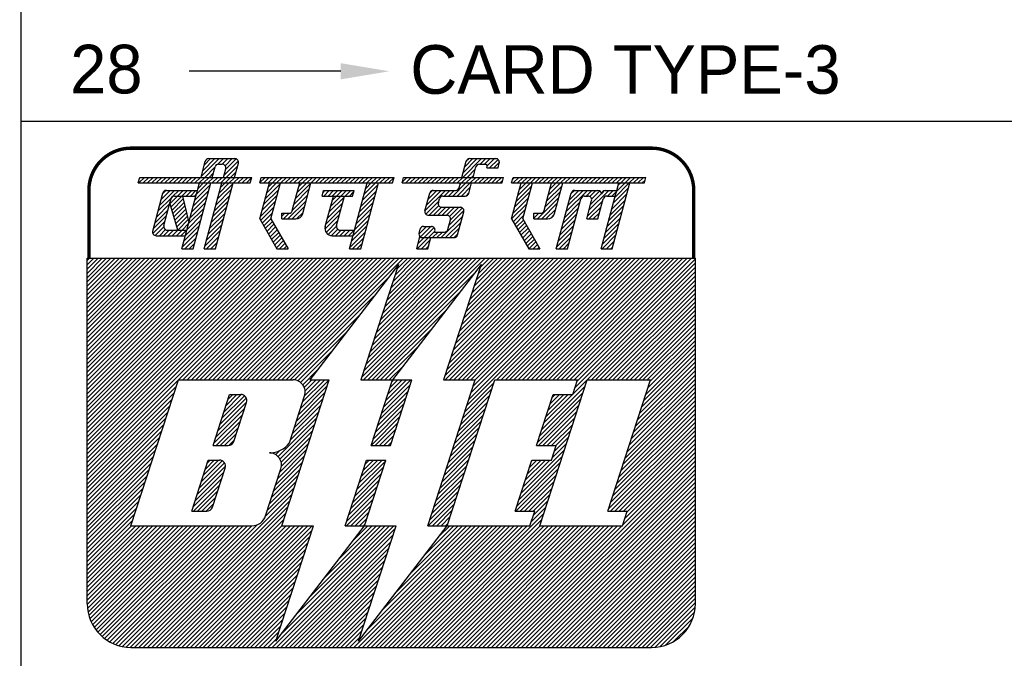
# Model space of a CAD drawing. Extents: x -1093 to 40, y -1428 to 69.
# Tile 4 of 8: x -918 to -714, y -1211 to -1079. Entities that reach past the tile are written whole.
import ezdxf
from ezdxf.enums import TextEntityAlignment as Align

# ---------------------------------------------------------------- set-up
doc = ezdxf.new("R2010")
doc.units = 0
doc.header["$LTSCALE"] = 5
doc.header["$MEASUREMENT"] = 0
doc.layers.get('0').update_dxf_attribs({"linetype": 'CONTINUOUS'})
doc.layers.get('DEFPOINTS').update_dxf_attribs({"linetype": 'CONTINUOUS'})
doc.layers.add('BOM', color=5, linetype='CONTINUOUS')
doc.layers.add('TEXT', color=3, linetype='CONTINUOUS')
doc.styles.add('ROMANS', font='romans')
doc.dimstyles.get("Standard").update_dxf_attribs({"dimscale": 2.5, "dimtxt": 2.5, "dimasz": 1.5, "dimexe": 1, "dimexo": 1, "dimgap": 1, "dimtad": 1, "dimtih": 1, "dimtoh": 1, "dimdec": 1, "dimzin": 0, "dimdsep": 46, "dimtxsty": 'Standard', "dimcen": 0.09, "dimclrd": 1, "dimclre": 1, "dimadec": 0, "dimazin": 0, "dimtfac": 1, "dimtdec": 1, "dimtofl": 0, "dimtmove": 0, "dimatfit": 3, "dimfxl": 0, "dimtolj": 1, "dimtzin": 0, "dimarcsym": 0})

# ---------------------------------------------------------------- blocks, each defined once
blk = doc.blocks.new('*X19')
at = {"color": 0}
for p, q in [((31.622, 28.264), (32.251, 28.892)), ((31.687, 28.505), (32.282, 29.1)), ((31.752, 28.747), (32.105, 29.1)), ((31.817, 28.988), (31.928, 29.1)), ((31.493, 27.781), (32.121, 28.409)), ((31.558, 28.022), (32.186, 28.651)), ((31.364, 27.298), (31.992, 27.926)), ((31.428, 27.539), (32.057, 28.168)), ((31.299, 27.056), (31.927, 27.685)), ((31.17, 26.573), (31.798, 27.202)), ((31.234, 26.815), (31.863, 27.443)), ((31.163, 26.39), (31.733, 26.96)), ((31.34, 26.39), (31.669, 26.719)), ((31.517, 26.39), (31.604, 26.477))]:
    blk.add_line(p, q, dxfattribs=at)
blk = doc.blocks.new('*X18')
at = {"color": 0}
for p, q in [((29.691, 27.924), (30.558, 28.79)), ((29.756, 28.165), (30.381, 28.79)), ((29.821, 28.407), (30.204, 28.79)), ((29.885, 28.648), (30.027, 28.79)), ((30.505, 28.56), (30.735, 28.79)), ((30.625, 27.973), (31.442, 28.79)), ((30.661, 28.54), (30.911, 28.79)), ((30.734, 28.436), (31.068, 28.77)), ((31.147, 28.672), (31.261, 28.787)), ((31.388, 28.56), (31.618, 28.79)), ((31.565, 28.56), (31.752, 28.747)), ((30.56, 27.731), (31.188, 28.36)), ((30.689, 28.214), (31.141, 28.666)), ((29.562, 27.441), (30.19, 28.069)), ((29.627, 27.682), (30.255, 28.31)), ((30.625, 27.62), (31.124, 28.118)), ((29.433, 26.958), (30.061, 27.586)), ((29.497, 27.199), (30.126, 27.828)), ((30.802, 27.62), (31.059, 27.877)), ((30.979, 27.62), (30.994, 27.635)), ((29.368, 26.716), (29.996, 27.345)), ((29.303, 26.475), (29.931, 27.103)), ((29.395, 26.39), (29.867, 26.862)), ((29.572, 26.39), (29.802, 26.62))]:
    blk.add_line(p, q, dxfattribs=at)
blk = doc.blocks.new('*X17')
at = {"color": 0}
for p, q in [((27.633, 28.34), (28.261, 28.968)), ((27.698, 28.582), (28.216, 29.1)), ((27.762, 28.823), (28.039, 29.1)), ((27.827, 29.064), (27.863, 29.1)), ((28.823, 28.116), (29.451, 28.744)), ((28.888, 28.357), (29.516, 28.986)), ((28.952, 28.599), (29.454, 29.1)), ((29.017, 28.84), (29.277, 29.1)), ((29.082, 29.082), (29.1, 29.1)), ((27.504, 27.857), (28.132, 28.485)), ((27.568, 28.099), (28.197, 28.727)), ((28.504, 27.62), (29.386, 28.503)), ((27.441, 27.618), (28.067, 28.244)), ((27.506, 27.506), (28.002, 28.002)), ((28.681, 27.62), (29.322, 28.261)), ((28.857, 27.62), (29.257, 28.02)), ((27.571, 27.394), (27.938, 27.761)), ((27.635, 27.282), (27.927, 27.573)), ((28.356, 27.649), (28.557, 27.85)), ((28.356, 27.825), (28.38, 27.85)), ((29.082, 27.667), (29.172, 27.758)), ((27.7, 27.17), (27.992, 27.461)), ((27.765, 27.058), (28.056, 27.349)), ((27.829, 26.946), (28.121, 27.237)), ((27.894, 26.833), (28.186, 27.125)), ((27.959, 26.721), (28.25, 27.013)), ((28.024, 26.609), (28.315, 26.901)), ((28.088, 26.497), (28.38, 26.789)), ((28.158, 26.39), (28.445, 26.677)), ((28.335, 26.39), (28.509, 26.565)), ((28.511, 26.39), (28.574, 26.453))]:
    blk.add_line(p, q, dxfattribs=at)
blk = doc.blocks.new('*X16')
at = {"color": 0}
for p, q in [((27.479, 29.247), (27.562, 29.33)), ((27.509, 29.1), (27.739, 29.33)), ((27.686, 29.1), (27.916, 29.33)), ((27.863, 29.1), (28.093, 29.33)), ((28.039, 29.1), (28.269, 29.33)), ((28.216, 29.1), (28.446, 29.33)), ((28.393, 29.1), (28.623, 29.33)), ((28.57, 29.1), (28.8, 29.33)), ((28.746, 29.1), (28.976, 29.33)), ((28.923, 29.1), (29.153, 29.33)), ((29.1, 29.1), (29.33, 29.33)), ((29.277, 29.1), (29.507, 29.33)), ((29.454, 29.1), (29.684, 29.33)), ((29.63, 29.1), (29.86, 29.33)), ((29.807, 29.1), (30.037, 29.33)), ((29.984, 29.1), (30.214, 29.33)), ((30.161, 29.1), (30.391, 29.33)), ((30.337, 29.1), (30.567, 29.33)), ((30.514, 29.1), (30.744, 29.33)), ((30.691, 29.1), (30.921, 29.33)), ((30.868, 29.1), (31.098, 29.33)), ((31.045, 29.1), (31.275, 29.33)), ((31.221, 29.1), (31.451, 29.33)), ((31.398, 29.1), (31.628, 29.33)), ((31.575, 29.1), (31.805, 29.33)), ((31.752, 29.1), (31.982, 29.33)), ((31.928, 29.1), (32.158, 29.33)), ((32.105, 29.1), (32.335, 29.33)), ((32.282, 29.1), (32.512, 29.33)), ((32.459, 29.1), (32.689, 29.33)), ((32.636, 29.1), (32.866, 29.33)), ((32.812, 29.1), (32.932, 29.22))]:
    blk.add_line(p, q, dxfattribs=at)
blk = doc.blocks.new('*X15')
at = {"color": 0}
for p, q in [((23.882, 27.948), (24.724, 28.79)), ((23.946, 28.188), (24.547, 28.79)), ((24.01, 28.43), (24.371, 28.79)), ((24.075, 28.671), (24.19, 28.787)), ((24.671, 28.56), (24.901, 28.79)), ((24.848, 28.56), (25.078, 28.79)), ((25.024, 28.56), (25.564, 29.1)), ((25.201, 28.56), (25.741, 29.1)), ((25.323, 29.035), (25.388, 29.1)), ((25.378, 28.56), (25.757, 28.939)), ((23.924, 27.813), (24.445, 28.334)), ((25.556, 28.561), (25.692, 28.697)), ((24.058, 27.77), (24.453, 28.166)), ((24.234, 27.77), (24.565, 28.101)), ((24.411, 27.77), (24.741, 28.1)), ((24.588, 27.77), (24.918, 28.1)), ((24.765, 27.77), (25.095, 28.1)), ((24.87, 27.344), (25.486, 27.961)), ((24.896, 27.724), (25.272, 28.1)), ((24.934, 27.586), (25.422, 28.073)), ((24.552, 26.85), (25.433, 27.731)), ((23.633, 26.992), (23.951, 27.31)), ((23.691, 27.227), (23.759, 27.294)), ((23.696, 26.878), (24.128, 27.31)), ((23.845, 26.85), (24.256, 27.261)), ((24.022, 26.85), (24.29, 27.118)), ((24.729, 26.85), (25.369, 27.49)), ((24.905, 26.85), (25.304, 27.248)), ((24.198, 26.85), (24.428, 27.08)), ((24.375, 26.85), (24.605, 27.08)), ((25.082, 26.85), (25.239, 27.007))]:
    blk.add_line(p, q, dxfattribs=at)
blk = doc.blocks.new('*X14')
at = {"color": 0}
for p, q in [((22.95, 29.137), (23.143, 29.33)), ((23.09, 29.1), (23.32, 29.33)), ((23.266, 29.1), (23.496, 29.33)), ((23.443, 29.1), (23.673, 29.33)), ((23.62, 29.1), (23.85, 29.33)), ((23.797, 29.1), (24.027, 29.33)), ((23.973, 29.1), (24.203, 29.33)), ((24.15, 29.1), (24.38, 29.33)), ((24.327, 29.1), (24.557, 29.33)), ((24.504, 29.1), (24.734, 29.33)), ((24.681, 29.1), (24.911, 29.33)), ((24.857, 29.1), (25.087, 29.33)), ((25.034, 29.1), (25.264, 29.33)), ((25.211, 29.1), (25.441, 29.33)), ((25.388, 29.1), (25.618, 29.33)), ((25.564, 29.1), (25.794, 29.33)), ((25.741, 29.1), (25.971, 29.33)), ((25.918, 29.1), (26.148, 29.33)), ((26.095, 29.1), (26.325, 29.33)), ((26.272, 29.1), (26.502, 29.33)), ((26.448, 29.1), (26.678, 29.33)), ((26.625, 29.1), (26.855, 29.33)), ((26.802, 29.1), (27.032, 29.33)), ((26.979, 29.1), (27.076, 29.197))]:
    blk.add_line(p, q, dxfattribs=at)
blk = doc.blocks.new('*X13')
at = {"color": 0}
for p, q in [((25.441, 29.33), (26.211, 30.1)), ((25.452, 29.518), (26.034, 30.1)), ((25.517, 29.759), (25.857, 30.1)), ((25.582, 30.002), (25.671, 30.091)), ((26.158, 29.87), (26.388, 30.1)), ((26.334, 29.87), (26.564, 30.1)), ((26.443, 29.802), (26.741, 30.1)), ((26.538, 29.72), (26.886, 30.068)), ((25.618, 29.33), (25.951, 29.663)), ((26.715, 29.72), (26.942, 29.948)), ((25.794, 29.33), (25.886, 29.422))]:
    blk.add_line(p, q, dxfattribs=at)
blk = doc.blocks.new('*X12')
at = {"color": 0}
for p, q in [((23.562, 26.39), (24.022, 26.85)), ((23.602, 26.607), (23.845, 26.85)), ((23.667, 26.849), (23.696, 26.878)), ((23.738, 26.39), (24.101, 26.753)), ((23.915, 26.39), (24.036, 26.511))]:
    blk.add_line(p, q, dxfattribs=at)
blk = doc.blocks.new('*X11')
at = {"color": 0}
for p, q in [((17.094, 29.115), (17.309, 29.33)), ((17.256, 29.1), (17.486, 29.33)), ((17.433, 29.1), (17.663, 29.33)), ((17.61, 29.1), (17.84, 29.33)), ((17.786, 29.1), (18.016, 29.33)), ((17.963, 29.1), (18.193, 29.33)), ((18.14, 29.1), (18.37, 29.33)), ((18.317, 29.1), (18.547, 29.33)), ((18.493, 29.1), (18.723, 29.33)), ((18.67, 29.1), (18.9, 29.33)), ((18.847, 29.1), (19.077, 29.33)), ((19.024, 29.1), (19.254, 29.33)), ((19.201, 29.1), (19.431, 29.33)), ((19.377, 29.1), (19.607, 29.33)), ((19.554, 29.1), (19.784, 29.33)), ((19.731, 29.1), (19.961, 29.33)), ((19.908, 29.1), (20.138, 29.33)), ((20.084, 29.1), (20.314, 29.33)), ((20.261, 29.1), (20.491, 29.33)), ((20.438, 29.1), (20.668, 29.33)), ((20.615, 29.1), (20.845, 29.33)), ((20.791, 29.1), (21.021, 29.33)), ((20.968, 29.1), (21.198, 29.33)), ((21.145, 29.1), (21.375, 29.33)), ((21.322, 29.1), (21.552, 29.33)), ((21.499, 29.1), (21.729, 29.33)), ((21.675, 29.1), (21.905, 29.33)), ((21.852, 29.1), (22.082, 29.33)), ((22.029, 29.1), (22.259, 29.33)), ((22.206, 29.1), (22.436, 29.33)), ((22.382, 29.1), (22.611, 29.329)), ((19.698, 28.713), (19.774, 28.79)), ((19.721, 28.56), (19.951, 28.79)), ((19.898, 28.56), (20.128, 28.79)), ((20.075, 28.56), (20.305, 28.79)), ((20.251, 28.56), (20.481, 28.79)), ((20.428, 28.56), (20.658, 28.79)), ((20.605, 28.56), (20.835, 28.79)), ((20.782, 28.56), (20.952, 28.73))]:
    blk.add_line(p, q, dxfattribs=at)
blk = doc.blocks.new('*X10')
at = {"color": 0}
for p, q in [((17.247, 28.208), (17.876, 28.836)), ((17.312, 28.449), (17.941, 29.077)), ((17.377, 28.691), (17.786, 29.1)), ((17.442, 28.932), (17.61, 29.1)), ((18.502, 28.225), (19.13, 28.853)), ((18.567, 28.466), (19.195, 29.095)), ((18.631, 28.708), (19.024, 29.1)), ((18.696, 28.949), (18.847, 29.1)), ((21.257, 28.151), (21.885, 28.78)), ((21.322, 28.393), (21.95, 29.021)), ((21.386, 28.634), (21.852, 29.1)), ((21.451, 28.876), (21.675, 29.1)), ((17.118, 27.725), (17.746, 28.353)), ((17.183, 27.966), (17.811, 28.594)), ((18.251, 27.62), (19.001, 28.37)), ((18.437, 27.983), (19.066, 28.612)), ((19.938, 27.893), (20.566, 28.521)), ((20.002, 28.134), (20.428, 28.56)), ((20.067, 28.376), (20.251, 28.56)), ((21.192, 27.91), (21.821, 28.538)), ((17.127, 27.556), (17.682, 28.112)), ((18.428, 27.62), (18.936, 28.129)), ((19.808, 27.41), (20.437, 28.038)), ((19.873, 27.651), (20.501, 28.28)), ((21.063, 27.427), (21.691, 28.055)), ((21.128, 27.668), (21.756, 28.297)), ((17.191, 27.444), (17.617, 27.87)), ((17.256, 27.332), (17.552, 27.629)), ((18.006, 27.728), (18.127, 27.85)), ((18.074, 27.62), (18.305, 27.851)), ((18.607, 27.622), (18.872, 27.887)), ((19.773, 27.197), (20.372, 27.797)), ((19.819, 27.067), (20.307, 27.555)), ((20.92, 26.93), (21.562, 27.572)), ((20.998, 27.185), (21.627, 27.814)), ((17.321, 27.22), (17.612, 27.512)), ((17.385, 27.108), (17.677, 27.4)), ((17.45, 26.996), (17.742, 27.288)), ((17.515, 26.884), (17.807, 27.176)), ((19.907, 26.978), (20.247, 27.318)), ((20.038, 26.932), (20.301, 27.195)), ((20.212, 26.93), (20.442, 27.16)), ((20.389, 26.93), (20.619, 27.16)), ((20.566, 26.93), (20.796, 27.16)), ((20.743, 26.93), (20.973, 27.16)), ((20.869, 26.702), (21.497, 27.331)), ((17.58, 26.772), (17.871, 27.064)), ((17.644, 26.66), (17.936, 26.952)), ((17.709, 26.548), (18.001, 26.839)), ((17.774, 26.436), (18.065, 26.727)), ((20.804, 26.461), (21.433, 27.089)), ((20.91, 26.39), (21.368, 26.848)), ((17.905, 26.39), (18.13, 26.615)), ((18.081, 26.39), (18.195, 26.503)), ((18.258, 26.39), (18.259, 26.391)), ((21.087, 26.39), (21.303, 26.606))]:
    blk.add_line(p, q, dxfattribs=at)
blk = doc.blocks.new('*X9')
at = {"color": 0}
for p, q in [((13.409, 28.259), (13.711, 28.56)), ((13.448, 28.121), (13.888, 28.56)), ((13.462, 28.488), (13.512, 28.538)), ((13.487, 27.983), (13.945, 28.441)), ((13.526, 27.845), (13.98, 28.299)), ((13.565, 27.707), (14.015, 28.157)), ((13.604, 27.57), (14.05, 28.015)), ((13.643, 27.432), (14.085, 27.873)), ((13.682, 27.294), (14.12, 27.731)), ((13.725, 27.16), (14.155, 27.59)), ((13.902, 27.16), (14.168, 27.426)), ((14.079, 27.16), (14.103, 27.184))]:
    blk.add_line(p, q, dxfattribs=at)
blk = doc.blocks.new('*X8')
at = {"color": 0}
for p, q in [((12.974, 28.177), (13.587, 28.79)), ((13.039, 28.418), (13.41, 28.79)), ((13.104, 28.66), (13.232, 28.788)), ((13.512, 28.538), (13.764, 28.79)), ((13.711, 28.56), (13.941, 28.79)), ((13.888, 28.56), (14.118, 28.79)), ((14.064, 28.56), (14.294, 28.79)), ((14.241, 28.56), (14.471, 28.79)), ((12.909, 27.935), (13.462, 28.488)), ((14.418, 28.56), (14.491, 28.633)), ((12.78, 27.452), (13.324, 27.997)), ((12.845, 27.694), (13.389, 28.238)), ((12.715, 27.211), (13.259, 27.755)), ((12.699, 27.018), (13.195, 27.514)), ((12.794, 26.936), (13.147, 27.289)), ((12.965, 26.93), (13.217, 27.182)), ((13.141, 26.93), (13.371, 27.16)), ((13.318, 26.93), (13.548, 27.16)), ((13.495, 26.93), (13.725, 27.16)), ((13.672, 26.93), (13.902, 27.16)), ((13.849, 26.93), (14.079, 27.16)), ((14.025, 26.93), (14.038, 26.943))]:
    blk.add_line(p, q, dxfattribs=at)
blk = doc.blocks.new('*X7')
at = {"color": 0}
for p, q in [((12.129, 29.1), (12.359, 29.33)), ((12.154, 29.301), (12.183, 29.33)), ((12.306, 29.1), (12.536, 29.33)), ((12.483, 29.1), (12.713, 29.33)), ((12.66, 29.1), (12.89, 29.33)), ((12.837, 29.1), (13.067, 29.33)), ((13.013, 29.1), (13.243, 29.33)), ((13.19, 29.1), (13.42, 29.33)), ((13.367, 29.1), (13.597, 29.33)), ((13.544, 29.1), (13.774, 29.33)), ((13.72, 29.1), (13.95, 29.33)), ((13.897, 29.1), (14.127, 29.33)), ((14.074, 29.1), (14.304, 29.33)), ((14.251, 29.1), (14.481, 29.33)), ((14.428, 29.1), (14.658, 29.33)), ((14.604, 29.1), (14.834, 29.33)), ((14.781, 29.1), (15.011, 29.33)), ((14.958, 29.1), (15.188, 29.33)), ((15.135, 29.1), (15.365, 29.33)), ((15.311, 29.1), (15.541, 29.33)), ((15.488, 29.1), (15.718, 29.33)), ((15.665, 29.1), (15.895, 29.33)), ((15.842, 29.1), (16.072, 29.33)), ((16.019, 29.1), (16.249, 29.33)), ((16.195, 29.1), (16.425, 29.33)), ((16.372, 29.1), (16.602, 29.33)), ((16.549, 29.1), (16.755, 29.306))]:
    blk.add_line(p, q, dxfattribs=at)
blk = doc.blocks.new('*X6')
at = {"color": 0}
for p, q in [((14.685, 29.358), (15.428, 30.1)), ((14.75, 29.599), (15.251, 30.1)), ((14.815, 29.841), (15.074, 30.1)), ((15.372, 29.868), (15.604, 30.1)), ((15.551, 29.87), (15.781, 30.1)), ((15.618, 29.407), (16.21, 29.999)), ((15.667, 29.809), (15.958, 30.1)), ((15.683, 29.648), (16.124, 30.089)), ((14.834, 29.33), (15.249, 29.745)), ((15.718, 29.33), (16.182, 29.794)), ((15.895, 29.33), (16.117, 29.552)), ((15.011, 29.33), (15.184, 29.503))]:
    blk.add_line(p, q, dxfattribs=at)
blk = doc.blocks.new('*X5')
at = {"color": 0}
for p, q in [((14.362, 28.15), (14.99, 28.779)), ((14.426, 28.392), (15.055, 29.02)), ((14.491, 28.633), (14.958, 29.1)), ((14.556, 28.875), (14.781, 29.1)), ((15.295, 28.2), (15.923, 28.828)), ((15.36, 28.441), (15.988, 29.069)), ((15.424, 28.683), (15.842, 29.1)), ((15.489, 28.924), (15.665, 29.1)), ((14.297, 27.909), (14.925, 28.537)), ((15.165, 27.717), (15.794, 28.345)), ((15.23, 27.958), (15.859, 28.586)), ((14.168, 27.426), (14.796, 28.054)), ((14.232, 27.667), (14.861, 28.296)), ((15.101, 27.475), (15.729, 28.103)), ((14.038, 26.943), (14.667, 27.571)), ((14.103, 27.184), (14.731, 27.813)), ((14.971, 26.992), (15.6, 27.621)), ((15.036, 27.234), (15.664, 27.862)), ((13.973, 26.701), (14.602, 27.33)), ((14.842, 26.509), (15.47, 27.138)), ((14.907, 26.751), (15.535, 27.379)), ((13.909, 26.46), (14.537, 27.088)), ((14.016, 26.39), (14.472, 26.847)), ((14.9, 26.39), (15.406, 26.896)), ((14.192, 26.39), (14.408, 26.605)), ((15.076, 26.39), (15.341, 26.655)), ((15.253, 26.39), (15.276, 26.413))]:
    blk.add_line(p, q, dxfattribs=at)
blk = doc.blocks.new('*X4')
at = {"color": 0}
for p, q in [((10, 17.425), (18.575, 26)), ((10, 17.601), (18.399, 26)), ((10, 17.778), (18.222, 26)), ((10, 17.955), (18.045, 26)), ((10, 18.132), (17.868, 26)), ((10, 18.309), (17.691, 26)), ((10, 18.485), (17.515, 26)), ((10, 18.662), (17.338, 26)), ((10, 18.839), (17.161, 26)), ((10, 19.016), (16.984, 26)), ((10, 19.192), (16.808, 26)), ((10, 19.369), (16.631, 26)), ((10, 19.546), (16.454, 26)), ((10, 19.723), (16.277, 26)), ((10, 19.899), (16.101, 26)), ((10, 20.076), (15.924, 26)), ((10, 20.253), (15.747, 26)), ((10, 20.43), (15.57, 26)), ((10, 20.607), (15.393, 26)), ((10, 20.783), (15.217, 26)), ((10, 20.96), (15.04, 26)), ((10, 21.137), (14.863, 26)), ((10, 21.314), (14.686, 26)), ((10, 21.49), (14.51, 26)), ((10, 21.667), (14.333, 26)), ((10, 21.844), (14.156, 26)), ((10, 22.021), (13.979, 26)), ((10, 22.198), (13.802, 26)), ((10, 22.374), (13.626, 26)), ((10, 22.551), (13.449, 26)), ((10, 22.728), (13.272, 26)), ((10, 22.905), (13.095, 26)), ((10, 23.081), (12.919, 26)), ((10, 23.258), (12.742, 26)), ((10, 23.435), (12.565, 26)), ((10, 23.612), (12.388, 26)), ((10, 23.789), (12.211, 26)), ((10, 23.965), (12.035, 26)), ((10, 24.142), (11.858, 26)), ((10, 24.319), (11.681, 26)), ((10, 24.496), (11.504, 26)), ((10, 24.672), (11.328, 26)), ((10, 24.849), (11.151, 26)), ((10, 25.026), (10.974, 26)), ((10, 25.203), (10.797, 26)), ((10, 25.38), (10.62, 26)), ((10, 25.556), (10.444, 26)), ((10, 25.733), (10.267, 26)), ((10, 25.91), (10.09, 26)), ((13.752, 21), (18.752, 26)), ((13.929, 21), (18.929, 26)), ((14.106, 21), (19.106, 26)), ((14.282, 21), (19.282, 26)), ((14.459, 21), (19.459, 26)), ((14.636, 21), (19.636, 26)), ((14.813, 21), (19.813, 26)), ((14.99, 21), (19.99, 26)), ((15.166, 21), (20.166, 26)), ((15.343, 21), (20.343, 26)), ((15.52, 21), (20.52, 26)), ((15.697, 21), (20.697, 26)), ((15.873, 21), (20.873, 26)), ((16.05, 21), (21.05, 26)), ((16.227, 21), (21.227, 26)), ((16.404, 21), (21.404, 26)), ((16.581, 21), (21.581, 26)), ((16.757, 21), (21.757, 26)), ((16.934, 21), (21.934, 26)), ((17.111, 21), (22.111, 26)), ((17.288, 21), (22.288, 26)), ((17.464, 21), (22.464, 26)), ((17.641, 21), (22.641, 26)), ((17.818, 21), (22.818, 26)), ((17.995, 21), (22.995, 26)), ((21.285, 21.108), (26.177, 26)), ((21.354, 21), (26.354, 26)), ((21.37, 21.37), (26, 26)), ((21.455, 21.631), (25.823, 26)), ((21.54, 21.893), (25.646, 26)), ((21.625, 22.155), (25.47, 26)), ((21.71, 22.417), (25.293, 26)), ((21.795, 22.679), (25.116, 26)), ((21.88, 22.941), (24.939, 26)), ((21.965, 23.203), (24.763, 26)), ((22.05, 23.464), (24.586, 26)), ((22.135, 23.726), (24.409, 26)), ((22.22, 23.988), (24.232, 26)), ((22.306, 24.25), (24.055, 26)), ((22.391, 24.512), (23.879, 26)), ((22.476, 24.774), (23.702, 26)), ((22.561, 25.036), (23.525, 26)), ((22.646, 25.298), (23.348, 26)), ((22.731, 25.559), (23.172, 26)), ((24.704, 21.169), (29.536, 26)), ((24.712, 21), (29.712, 26)), ((24.789, 21.431), (29.359, 26)), ((24.875, 21.693), (29.182, 26)), ((24.889, 21), (29.889, 26)), ((24.96, 21.954), (29.005, 26)), ((25.045, 22.216), (28.828, 26)), ((25.066, 21), (30.066, 26)), ((25.13, 22.478), (28.652, 26)), ((25.215, 22.74), (28.475, 26)), ((25.243, 21), (30.243, 26)), ((25.3, 23.002), (28.298, 26)), ((25.385, 23.264), (28.121, 26)), ((25.419, 21), (30.419, 26)), ((25.47, 23.526), (27.945, 26)), ((25.555, 23.787), (27.768, 26)), ((25.596, 21), (30.596, 26)), ((25.609, 19.952), (31.657, 26)), ((25.64, 24.049), (27.591, 26)), ((25.694, 20.214), (31.48, 26)), ((25.725, 24.311), (27.414, 26)), ((25.773, 21), (30.773, 26)), ((25.779, 20.476), (31.303, 26)), ((25.81, 24.573), (27.237, 26)), ((25.864, 20.738), (31.127, 26)), ((25.896, 24.835), (27.061, 26)), ((25.949, 21), (30.95, 26)), ((25.981, 25.097), (26.884, 26)), ((26.066, 25.359), (26.707, 26)), ((26.151, 25.62), (26.53, 26)), ((26.834, 21), (31.834, 26)), ((27.01, 21), (32.01, 26)), ((27.187, 21), (32.187, 26)), ((27.364, 21), (32.364, 26)), ((27.541, 21), (32.541, 26)), ((27.718, 21), (32.718, 26)), ((27.894, 21), (32.894, 26)), ((28.071, 21), (33.071, 26)), ((28.248, 21), (33.248, 26)), ((28.425, 21), (33.425, 26)), ((28.601, 21), (33.601, 26)), ((28.778, 21), (33.778, 26)), ((28.955, 21), (33.955, 26)), ((29.132, 21), (34.132, 26)), ((29.309, 21), (34.309, 26)), ((29.485, 21), (34.485, 26)), ((29.662, 21), (34.662, 26)), ((29.839, 21), (34.839, 26)), ((30.016, 21), (35, 25.984)), ((30.044, 20.675), (35, 25.631)), ((30.129, 20.936), (35, 25.808)), ((18.172, 21), (22.369, 25.198)), ((21.53, 21), (25.905, 25.375)), ((29.959, 20.413), (35, 25.454)), ((30.723, 21), (35, 25.277)), ((30.899, 21), (35, 25.101)), ((31.076, 21), (35, 24.924)), ((31.253, 21), (35, 24.747)), ((18.348, 21), (21.787, 24.439)), ((21.707, 21), (25.323, 24.616)), ((31.43, 21), (35, 24.57)), ((31.607, 21), (35, 24.393)), ((31.783, 21), (35, 24.217)), ((31.96, 21), (35, 24.04)), ((18.521, 20.996), (21.205, 23.68)), ((21.884, 21), (24.741, 23.857)), ((32.137, 21), (35, 23.863)), ((32.314, 21), (35, 23.686)), ((32.49, 21), (35, 23.51)), ((22.061, 21), (24.159, 23.098)), ((32.667, 21), (35, 23.333)), ((32.844, 21), (35, 23.156)), ((18.661, 20.959), (20.623, 22.921)), ((33.021, 21), (35, 22.979)), ((33.126, 20.929), (35, 22.802)), ((22.237, 21), (23.577, 22.34)), ((32.871, 20.143), (35, 22.272)), ((32.956, 20.405), (35, 22.449)), ((33.041, 20.667), (35, 22.626)), ((18.771, 20.892), (20.041, 22.163)), ((32.701, 19.619), (35, 21.919)), ((32.786, 19.881), (35, 22.095)), ((22.414, 21), (22.995, 21.581)), ((32.531, 19.096), (35, 21.565)), ((32.616, 19.358), (35, 21.742)), ((18.859, 20.803), (19.459, 21.404)), ((32.361, 18.572), (35, 21.211)), ((32.446, 18.834), (35, 21.388)), ((10, 17.248), (13.748, 20.996)), ((10, 17.071), (13.663, 20.734)), ((18.684, 19.568), (19.869, 20.753)), ((18.769, 19.83), (19.939, 21)), ((18.854, 20.092), (19.763, 21)), ((18.923, 20.691), (19.232, 21)), ((18.939, 20.354), (19.586, 21)), ((18.959, 20.55), (19.409, 21)), ((22.104, 19.629), (23.289, 20.814)), ((22.189, 19.891), (23.298, 21)), ((22.274, 20.153), (23.121, 21)), ((22.359, 20.415), (22.945, 21)), ((22.444, 20.677), (22.768, 21)), ((22.53, 20.939), (22.591, 21)), ((25.524, 19.69), (26.709, 20.875)), ((28.689, 18.966), (30.466, 20.743)), ((32.105, 17.786), (35, 20.681)), ((32.19, 18.048), (35, 20.858)), ((32.276, 18.31), (35, 21.035)), ((10, 16.894), (13.578, 20.472)), ((18.599, 19.306), (19.784, 20.491)), ((21.934, 19.106), (23.119, 20.291)), ((22.019, 19.367), (23.204, 20.552)), ((25.354, 19.167), (26.539, 20.352)), ((25.439, 19.428), (26.624, 20.614)), ((28.604, 18.704), (30.381, 20.482)), ((28.774, 19.228), (29.946, 20.4)), ((28.859, 19.49), (29.769, 20.4)), ((28.944, 19.751), (29.592, 20.4)), ((29.029, 20.013), (29.416, 20.4)), ((29.114, 20.275), (29.239, 20.4)), ((31.935, 17.263), (35, 20.328)), ((32.02, 17.525), (35, 20.504)), ((10, 16.718), (13.493, 20.211)), ((10, 16.541), (13.408, 19.949)), ((18.429, 18.783), (19.614, 19.968)), ((18.514, 19.044), (19.699, 20.229)), ((21.849, 18.844), (23.034, 20.029)), ((25.269, 18.905), (26.454, 20.09)), ((28.518, 18.442), (30.296, 20.22)), ((28.553, 18.3), (30.211, 19.958)), ((31.765, 16.739), (35, 19.974)), ((31.85, 17.001), (35, 20.151)), ((10, 16.364), (13.323, 19.687)), ((17.847, 17.847), (19.444, 19.444)), ((18.344, 18.521), (19.529, 19.706)), ((21.679, 18.32), (22.864, 19.505)), ((21.764, 18.582), (22.949, 19.767)), ((25.099, 18.381), (26.284, 19.566)), ((25.184, 18.643), (26.369, 19.828)), ((28.73, 18.3), (30.126, 19.696)), ((28.907, 18.3), (30.041, 19.434)), ((31.51, 15.953), (35, 19.444)), ((31.595, 16.215), (35, 19.62)), ((31.68, 16.477), (35, 19.797)), ((10, 16.187), (13.238, 19.425)), ((10, 16.01), (13.153, 19.163)), ((17.922, 17.745), (19.359, 19.182)), ((21.836, 18.3), (22.779, 19.243)), ((24.928, 17.857), (26.113, 19.042)), ((25.013, 18.119), (26.199, 19.304)), ((29.083, 18.3), (29.956, 19.172)), ((31.425, 15.692), (35, 19.267)), ((31.51, 15.6), (35, 19.09)), ((10, 15.834), (13.068, 18.901)), ((10, 15.657), (12.982, 18.639)), ((17.972, 17.619), (19.274, 18.92)), ((17.984, 17.454), (19.189, 18.658)), ((22.012, 18.3), (22.694, 18.981)), ((22.189, 18.3), (22.609, 18.719)), ((24.843, 17.595), (26.028, 18.781)), ((29.193, 18.056), (29.785, 18.649)), ((29.26, 18.3), (29.871, 18.91)), ((31.687, 15.6), (35, 18.913)), ((31.863, 15.6), (35, 18.737)), ((10, 15.48), (12.897, 18.377)), ((17.919, 17.211), (19.104, 18.396)), ((22.366, 18.3), (22.523, 18.458)), ((24.673, 17.072), (25.858, 18.257)), ((24.758, 17.334), (25.943, 18.519)), ((29.108, 17.794), (29.7, 18.387)), ((32.04, 15.6), (35, 18.56)), ((32.184, 15.567), (35, 18.383)), ((10, 15.303), (12.812, 18.116)), ((10, 15.127), (12.727, 17.854)), ((17.626, 17.98), (17.658, 18.011)), ((17.748, 16.688), (18.933, 17.873)), ((17.749, 17.926), (17.909, 18.086)), ((17.833, 16.95), (19.018, 18.135)), ((24.588, 16.81), (25.773, 17.995)), ((27.147, 10), (35, 17.853)), ((27.753, 16.085), (29.53, 17.863)), ((27.838, 16.347), (29.615, 18.125)), ((32.014, 15.044), (35, 18.029)), ((32.099, 15.305), (35, 18.206)), ((10, 14.95), (12.642, 17.592)), ((17.663, 16.426), (18.848, 17.611)), ((20.998, 16.225), (22.183, 17.41)), ((21.083, 16.487), (22.268, 17.672)), ((21.168, 16.749), (22.119, 17.7)), ((21.253, 17.011), (21.943, 17.7)), ((21.338, 17.273), (21.766, 17.7)), ((21.423, 17.534), (21.589, 17.7)), ((24.418, 16.286), (25.603, 17.471)), ((24.503, 16.548), (25.688, 17.733)), ((27.324, 10), (35, 17.676)), ((27.501, 10), (35, 17.499)), ((27.668, 15.824), (29.445, 17.601)), ((27.923, 16.609), (29.014, 17.7)), ((28.008, 16.871), (28.837, 17.7)), ((28.093, 17.133), (28.66, 17.7)), ((28.178, 17.395), (28.483, 17.7)), ((28.263, 17.657), (28.307, 17.7)), ((10, 14.773), (12.557, 17.33)), ((10, 14.596), (12.472, 17.068)), ((17.493, 15.902), (18.678, 17.087)), ((17.578, 16.164), (18.763, 17.349)), ((20.913, 15.963), (22.098, 17.148)), ((24.333, 16.024), (25.518, 17.209)), ((27.621, 15.6), (29.36, 17.339)), ((27.678, 10), (35, 17.322)), ((27.798, 15.6), (29.275, 17.077)), ((27.854, 10), (35, 17.146)), ((10, 14.419), (12.387, 16.806)), ((17.408, 15.64), (18.593, 16.825)), ((20.743, 15.44), (21.928, 16.625)), ((20.828, 15.701), (22.013, 16.886)), ((24.163, 15.501), (25.348, 16.686)), ((24.248, 15.762), (25.433, 16.947)), ((27.974, 15.6), (29.19, 16.816)), ((28.031, 10), (35, 16.969)), ((28.208, 10), (35, 16.792)), ((28.385, 10), (35, 16.615)), ((10, 14.243), (12.302, 16.544)), ((10, 14.066), (12.217, 16.283)), ((12.121, 10), (18.423, 16.302)), ((17.321, 15.376), (18.508, 16.563)), ((20.658, 15.178), (21.843, 16.363)), ((24.078, 15.239), (25.263, 16.424)), ((28.151, 15.6), (29.105, 16.554)), ((28.328, 15.6), (29.02, 16.292)), ((28.562, 10), (35, 16.438)), ((28.738, 10), (35, 16.262)), ((10, 13.889), (12.132, 16.021)), ((12.298, 10), (18.338, 16.04)), ((20.657, 15), (21.758, 16.101)), ((20.834, 15), (21.673, 15.839)), ((24.016, 15), (25.178, 16.162)), ((24.192, 15), (25.092, 15.9)), ((28.342, 15.437), (28.935, 16.03)), ((28.915, 10), (35, 16.085)), ((29.092, 10), (35, 15.908)), ((10, 13.712), (12.047, 15.759)), ((10, 13.536), (11.961, 15.497)), ((12.475, 10), (18.253, 15.778)), ((12.652, 10), (18.168, 15.516)), ((21.01, 15), (21.588, 15.577)), ((23.258, 10), (28.764, 15.506)), ((24.369, 15), (25.007, 15.638)), ((28.257, 15.176), (28.85, 15.768)), ((29.269, 10), (35, 15.731)), ((29.445, 10), (35, 15.555)), ((10, 13.359), (11.876, 15.235)), ((10, 11.768), (13.232, 15)), ((10, 11.945), (13.055, 15)), ((10, 12.121), (12.879, 15)), ((10, 12.298), (12.702, 15)), ((10, 12.475), (12.525, 15)), ((10, 12.652), (12.348, 15)), ((10, 12.828), (12.172, 15)), ((10, 13.005), (11.995, 15)), ((10, 13.182), (11.818, 15)), ((10.011, 11.602), (13.409, 15)), ((10.035, 11.449), (13.586, 15)), ((10.069, 11.306), (13.763, 15)), ((10.113, 11.173), (13.939, 15)), ((10.164, 11.048), (14.116, 15)), ((10.224, 10.931), (14.293, 15)), ((10.29, 10.82), (14.47, 15)), ((10.363, 10.716), (14.646, 15)), ((10.442, 10.619), (14.823, 15)), ((10.527, 10.527), (15, 15)), ((10.619, 10.442), (15.177, 15)), ((10.716, 10.363), (15.354, 15)), ((10.82, 10.29), (15.53, 15)), ((10.931, 10.224), (15.707, 15)), ((11.048, 10.164), (15.884, 15)), ((11.173, 10.113), (16.061, 15)), ((11.306, 10.069), (16.237, 15)), ((11.449, 10.035), (16.414, 15)), ((11.602, 10.011), (16.591, 15)), ((11.768, 10), (16.768, 15)), ((11.945, 10), (16.988, 15.043)), ((12.828, 10), (18.083, 15.254)), ((13.005, 10), (18.005, 15)), ((13.182, 10), (18.182, 15)), ((13.359, 10), (18.359, 15)), ((13.536, 10), (18.536, 15)), ((13.712, 10), (18.712, 15)), ((13.889, 10), (18.889, 15)), ((14.066, 10), (19.066, 15)), ((14.243, 10), (19.243, 15)), ((17.601, 10), (22.601, 15)), ((18.027, 10.602), (22.425, 15)), ((18.609, 11.361), (22.248, 15)), ((19.191, 12.12), (22.071, 15)), ((19.773, 12.878), (21.894, 15)), ((20.355, 13.637), (21.718, 15)), ((20.937, 14.396), (21.541, 15)), ((20.96, 10), (25.96, 15)), ((21.137, 10), (26.137, 15)), ((21.187, 15), (21.502, 15.315)), ((21.314, 10), (26.314, 15)), ((21.364, 15), (21.417, 15.053)), ((21.49, 10), (26.49, 15)), ((21.562, 10.779), (25.783, 15)), ((21.667, 10), (26.667, 15)), ((21.844, 10), (26.844, 15)), ((22.021, 10), (27.021, 15)), ((22.144, 11.538), (25.607, 15)), ((22.198, 10), (27.198, 15)), ((22.374, 10), (27.374, 15)), ((22.551, 10), (27.551, 15)), ((22.726, 12.297), (25.43, 15)), ((22.728, 10), (27.728, 15)), ((22.905, 10), (27.905, 15)), ((23.081, 10), (28.081, 15)), ((23.308, 13.055), (25.253, 15)), ((23.435, 10), (28.679, 15.244)), ((23.612, 10), (28.612, 15)), ((23.789, 10), (28.789, 15)), ((23.89, 13.814), (25.076, 15)), ((23.965, 10), (28.965, 15)), ((24.142, 10), (29.142, 15)), ((24.319, 10), (29.319, 15)), ((24.472, 14.573), (24.899, 15)), ((24.496, 10), (29.496, 15)), ((24.546, 15), (24.922, 15.376)), ((24.672, 10), (29.672, 15)), ((24.723, 15), (24.837, 15.114)), ((24.849, 10), (29.849, 15)), ((25.026, 10), (30.026, 15)), ((25.203, 10), (30.203, 15)), ((25.38, 10), (30.38, 15)), ((25.556, 10), (30.556, 15)), ((25.733, 10), (30.733, 15)), ((25.91, 10), (30.91, 15)), ((26.087, 10), (31.087, 15)), ((26.263, 10), (31.263, 15)), ((26.44, 10), (31.44, 15)), ((26.617, 10), (31.617, 15)), ((26.794, 10), (31.794, 15)), ((26.971, 10), (31.971, 15)), ((29.622, 10), (35, 15.378)), ((29.799, 10), (35, 15.201)), ((29.976, 10), (35, 15.024)), ((14.419, 10), (19.243, 14.823)), ((17.778, 10), (22.662, 14.884)), ((17.955, 10), (22.577, 14.622)), ((30.153, 10), (35, 14.847)), ((30.329, 10), (35, 14.671)), ((14.596, 10), (19.157, 14.561)), ((14.773, 10), (19.072, 14.299)), ((18.132, 10), (22.492, 14.36)), ((30.506, 10), (35, 14.494)), ((30.683, 10), (35, 14.317)), ((14.95, 10), (18.987, 14.038)), ((15.127, 10), (18.902, 13.776)), ((18.309, 10), (22.407, 14.099)), ((18.485, 10), (22.322, 13.837)), ((30.86, 10), (35, 14.14)), ((31.036, 10), (35, 13.964)), ((31.213, 10), (35, 13.787)), ((15.303, 10), (18.817, 13.514)), ((18.662, 10), (22.237, 13.575)), ((31.39, 10), (35, 13.61)), ((31.567, 10), (35, 13.433)), ((15.48, 10), (18.732, 13.252)), ((15.657, 10), (18.647, 12.99)), ((18.839, 10), (22.152, 13.313)), ((19.016, 10), (22.067, 13.051)), ((31.744, 10), (35, 13.256)), ((31.92, 10), (35, 13.08)), ((15.834, 10), (18.562, 12.728)), ((19.192, 10), (21.982, 12.789)), ((32.097, 10), (35, 12.903)), ((32.274, 10), (35, 12.726)), ((32.451, 10), (35, 12.549)), ((16.01, 10), (18.477, 12.466)), ((16.187, 10), (18.392, 12.205)), ((19.369, 10), (21.897, 12.527)), ((19.546, 10), (21.812, 12.266)), ((32.627, 10), (35, 12.373)), ((32.804, 10), (35, 12.196)), ((16.364, 10), (18.307, 11.943)), ((19.723, 10), (21.726, 12.004)), ((19.899, 10), (21.641, 11.742)), ((32.981, 10), (35, 12.019)), ((33.158, 10), (35, 11.842)), ((16.541, 10), (18.222, 11.681)), ((16.718, 10), (18.136, 11.419)), ((20.076, 10), (21.556, 11.48)), ((33.34, 10.005), (34.995, 11.66)), ((33.545, 10.033), (34.967, 11.455)), ((16.894, 10), (18.051, 11.157)), ((20.253, 10), (21.471, 11.218)), ((20.43, 10), (21.386, 10.956)), ((33.786, 10.098), (34.902, 11.214)), ((17.071, 10), (17.966, 10.895)), ((17.248, 10), (17.881, 10.633)), ((20.607, 10), (21.301, 10.694)), ((34.114, 10.25), (34.75, 10.886)), ((17.425, 10), (17.796, 10.371)), ((20.783, 10), (21.216, 10.433))]:
    blk.add_line(p, q, dxfattribs=at)
blk = doc.blocks.new('*X3')
at = {"color": 0}
for p, q in [((15.454, 19.166), (16.539, 20.251)), ((15.539, 19.428), (16.461, 20.35)), ((15.624, 19.69), (16.333, 20.399)), ((15.709, 19.951), (16.157, 20.4)), ((15.794, 20.213), (15.981, 20.4)), ((15.368, 18.904), (16.553, 20.088)), ((15.198, 18.38), (16.383, 19.565)), ((15.283, 18.642), (16.468, 19.827)), ((15.295, 18.3), (16.298, 19.303)), ((15.472, 18.3), (16.213, 19.042)), ((15.648, 18.3), (16.128, 18.78)), ((15.828, 18.303), (16.043, 18.518)), ((14.518, 16.285), (15.683, 17.451)), ((14.603, 16.547), (15.642, 17.587)), ((14.688, 16.809), (15.55, 17.671)), ((14.773, 17.071), (15.402, 17.7)), ((14.858, 17.333), (15.225, 17.7)), ((14.943, 17.595), (15.048, 17.7)), ((14.433, 16.024), (15.618, 17.209)), ((14.347, 15.762), (15.533, 16.947)), ((14.363, 15.6), (15.447, 16.685)), ((14.539, 15.6), (15.362, 16.423)), ((14.716, 15.6), (15.277, 16.161)), ((14.893, 15.6), (15.192, 15.899))]:
    blk.add_line(p, q, dxfattribs=at)
blk = doc.blocks.new('MONO1')
for p, q in [((7.178, 24.077), (7.354, 24.736)), ((7.499, 24.847), (8.569, 24.847)), ((17.902, 24.077), (18.078, 24.736)), ((18.223, 24.847), (19.292, 24.847)), ((7.638, 24.077), (7.753, 24.506)), ((7.898, 24.617), (8.047, 24.617)), ((8.098, 24.077), (8.192, 24.428)), ((8.558, 24.077), (8.713, 24.658)), ((18.362, 24.077), (18.477, 24.506)), ((18.621, 24.617), (18.869, 24.617)), ((18.926, 24.467), (18.941, 24.523)), ((18.926, 24.467), (19.386, 24.467)), ((19.386, 24.467), (19.437, 24.658)), ((4.6, 23.847), (4.662, 24.077)), ((4.662, 24.077), (7.178, 24.077)), ((7.178, 24.077), (7.638, 24.077)), ((7.638, 24.077), (8.098, 24.077)), ((8.098, 24.077), (8.558, 24.077)), ((8.558, 24.077), (9.262, 24.077)), ((9.2, 23.847), (9.262, 24.077)), ((9.59, 23.847), (9.652, 24.077)), ((9.652, 24.077), (15.112, 24.077)), ((15.05, 23.847), (15.112, 24.077)), ((15.44, 23.847), (15.502, 24.077)), ((15.502, 24.077), (17.902, 24.077)), ((17.902, 24.077), (18.362, 24.077)), ((18.362, 24.077), (19.612, 24.077)), ((19.55, 23.847), (19.612, 24.077)), ((19.94, 23.847), (20.002, 24.077)), ((20.002, 24.077), (25.462, 24.077)), ((25.4, 23.847), (25.462, 24.077)), ((4.6, 23.847), (7.116, 23.847)), ((5.753, 23.537), (7.033, 23.537)), ((6.85, 21.137), (7.576, 23.847)), ((6.971, 23.307), (7.033, 23.537)), ((7.033, 23.537), (7.116, 23.847)), ((7.116, 23.847), (7.576, 23.847)), ((7.31, 21.137), (8.036, 23.847)), ((7.576, 23.847), (8.036, 23.847)), ((7.77, 21.137), (8.496, 23.847)), ((8.036, 23.847), (8.496, 23.847)), ((8.496, 23.847), (9.2, 23.847)), ((9.59, 22.367), (9.987, 23.847)), ((9.59, 23.847), (9.987, 23.847)), ((9.987, 23.847), (10.447, 23.847)), ((10.05, 22.367), (10.447, 23.847)), ((10.447, 23.847), (11.237, 23.847)), ((10.931, 22.708), (11.237, 23.847)), ((11.237, 23.847), (11.697, 23.847)), ((11.36, 22.589), (11.697, 23.847)), ((11.697, 23.847), (14.011, 23.847)), ((12.157, 23.307), (12.218, 23.537)), ((12.218, 23.537), (13.468, 23.537)), ((13.285, 21.137), (14.011, 23.847)), ((13.407, 23.307), (13.468, 23.537)), ((13.745, 21.137), (14.471, 23.847)), ((14.011, 23.847), (14.471, 23.847)), ((14.471, 23.847), (15.05, 23.847)), ((15.44, 23.847), (17.84, 23.847)), ((16.722, 23.537), (17.642, 23.537)), ((17.787, 23.648), (17.84, 23.847)), ((17.84, 23.847), (18.3, 23.847)), ((18.185, 23.418), (18.3, 23.847)), ((18.3, 23.847), (19.55, 23.847)), ((19.94, 22.367), (20.337, 23.847)), ((19.94, 23.847), (20.337, 23.847)), ((20.337, 23.847), (20.797, 23.847)), ((20.4, 22.367), (20.797, 23.847)), ((20.797, 23.847), (21.587, 23.847)), ((21.281, 22.708), (21.587, 23.847)), ((21.587, 23.847), (22.047, 23.847)), ((21.71, 22.589), (22.047, 23.847)), ((22.047, 23.847), (24.347, 23.847)), ((22.539, 23.537), (23.494, 23.537)), ((23.794, 23.537), (24.264, 23.537)), ((24.08, 21.137), (24.807, 23.847)), ((24.202, 23.307), (24.264, 23.537)), ((24.264, 23.537), (24.347, 23.847)), ((24.347, 23.847), (24.807, 23.847)), ((24.807, 23.847), (25.4, 23.847)), ((5.191, 21.866), (5.609, 23.426)), ((5.902, 23.033), (5.945, 23.196)), ((6.09, 23.307), (6.416, 23.307)), ((6.416, 23.307), (6.971, 23.307)), ((6.416, 23.307), (6.682, 22.226)), ((6.682, 22.226), (6.971, 23.307)), ((12.157, 23.307), (12.617, 23.307)), ((12.281, 22.055), (12.617, 23.307)), ((12.617, 23.307), (13.077, 23.307)), ((12.752, 22.096), (13.077, 23.307)), ((13.077, 23.307), (13.407, 23.307)), ((16.384, 22.706), (16.577, 23.426)), ((16.933, 23.036), (16.976, 23.196)), ((17.12, 23.307), (18.04, 23.307)), ((21.78, 21.137), (22.394, 23.426)), ((22.24, 21.137), (22.792, 23.196)), ((22.937, 23.307), (23.086, 23.307)), ((23.03, 22.367), (23.231, 23.118)), ((23.49, 22.367), (23.712, 23.196)), ((23.62, 21.137), (24.202, 23.307)), ((23.644, 23.386), (23.644, 23.387)), ((23.644, 23.386), (23.644, 23.387)), ((23.857, 23.307), (24.202, 23.307)), ((5.651, 22.096), (5.902, 23.033)), ((6.22, 21.907), (5.902, 23.033)), ((17.078, 22.847), (17.837, 22.847)), ((9.59, 22.367), (10.3, 21.137)), ((10.05, 22.367), (10.76, 21.137)), ((10.506, 22.367), (10.506, 22.597)), ((10.506, 22.597), (10.787, 22.597)), ((10.506, 22.367), (11.07, 22.367)), ((16.529, 22.517), (17.288, 22.517)), ((17.329, 21.938), (17.433, 22.328)), ((17.727, 21.708), (17.981, 22.658)), ((19.94, 22.367), (20.65, 21.137)), ((20.4, 22.367), (21.11, 21.137)), ((20.856, 22.597), (21.137, 22.597)), ((20.856, 22.367), (20.856, 22.597)), ((20.856, 22.367), (21.42, 22.367)), ((23.03, 22.367), (23.49, 22.367)), ((5.795, 21.907), (6.22, 21.907)), ((6.22, 21.907), (6.596, 21.907)), ((6.39, 21.137), (6.596, 21.907)), ((6.596, 21.907), (6.682, 22.226)), ((12.897, 21.907), (13.491, 21.907)), ((16.138, 21.786), (16.181, 21.946)), ((16.325, 22.057), (16.646, 22.057)), ((16.78, 21.827), (16.791, 21.868)), ((5.335, 21.677), (6.535, 21.677)), ((12.571, 21.677), (13.43, 21.677)), ((16.044, 21.137), (16.178, 21.639)), ((16.283, 21.597), (16.627, 21.597)), ((16.504, 21.137), (16.627, 21.597)), ((16.627, 21.597), (17.582, 21.597)), ((16.78, 21.827), (17.184, 21.827)), ((6.39, 21.137), (6.85, 21.137)), ((7.31, 21.137), (7.77, 21.137)), ((10.3, 21.137), (10.76, 21.137)), ((13.285, 21.137), (13.745, 21.137)), ((16.044, 21.137), (16.504, 21.137)), ((20.65, 21.137), (21.11, 21.137)), ((20.65, 21.137), (21.11, 21.137)), ((21.78, 21.137), (22.24, 21.137)), ((23.62, 21.137), (24.08, 21.137)), ((2.5, 20.747), (27.5, 20.747)), ((2.5, 6.547), (2.5, 20.747)), ((27.5, 6.547), (27.5, 20.747)), ((15.293, 20.497), (11.65, 15.747)), ((15.293, 20.497), (13.75, 15.747)), ((18.693, 20.497), (15.05, 15.747)), ((18.693, 20.497), (17.15, 15.747)), ((4.3, 9.747), (6.25, 15.747)), ((6.25, 15.747), (10.961, 15.747)), ((10.5, 9.747), (12.45, 15.747)), ((11.65, 15.747), (12.45, 15.747)), ((13.75, 15.747), (15.85, 15.747)), ((14.172, 13.047), (15.05, 15.747)), ((14.972, 13.047), (15.85, 15.747)), ((16.5, 9.747), (18.45, 15.747)), ((17.15, 15.747), (18.45, 15.747)), ((17.3, 9.747), (19.25, 15.747)), ((19.25, 15.747), (22.65, 15.747)), ((21.1, 9.747), (23.05, 15.747)), ((22.455, 15.147), (22.65, 15.747)), ((23.05, 15.747), (25.65, 15.747)), ((23.895, 10.347), (25.65, 15.747)), ((7.672, 13.047), (8.355, 15.147)), ((8.355, 15.147), (8.81, 15.147)), ((10.809, 13.162), (11.437, 15.092)), ((20.972, 13.047), (21.655, 15.147)), ((21.655, 15.147), (22.455, 15.147)), ((8.528, 13.22), (9.048, 14.82)), ((7.672, 13.047), (8.291, 13.047)), ((14.172, 13.047), (14.972, 13.047)), ((20.972, 13.047), (21.772, 13.047)), ((21.577, 12.447), (21.772, 13.047)), ((6.795, 10.347), (7.477, 12.447)), ((7.477, 12.447), (7.933, 12.447)), ((13.1, 9.747), (13.977, 12.447)), ((13.9, 9.747), (14.777, 12.447)), ((13.977, 12.447), (14.777, 12.447)), ((20.095, 10.347), (20.777, 12.447)), ((20.777, 12.447), (21.577, 12.447)), ((7.651, 10.52), (8.171, 12.12)), ((9.835, 10.162), (10.462, 12.092)), ((6.795, 10.347), (7.413, 10.347)), ((20.095, 10.347), (20.895, 10.347)), ((20.7, 9.747), (20.895, 10.347)), ((23.895, 10.347), (24.695, 10.347)), ((24.5, 9.747), (24.695, 10.347)), ((4.3, 9.747), (9.264, 9.747)), ((10.257, 4.997), (13.9, 9.747)), ((10.257, 4.997), (11.8, 9.747)), ((10.5, 9.747), (11.8, 9.747)), ((13.1, 9.747), (15.2, 9.747)), ((13.657, 4.997), (17.3, 9.747)), ((13.657, 4.997), (15.2, 9.747)), ((16.5, 9.747), (20.7, 9.747)), ((21.1, 9.747), (24.5, 9.747)), ((4.3, 4.747), (25.7, 4.747))]:
    blk.add_line(p, q)
at = {"const_width": 0.14}
blk.add_lwpolyline([(2.57, 20.747), (2.57, 23.547, -0.414214), (4.3, 25.277), (25.7, 25.277, -0.414214), (27.43, 23.547), (27.43, 20.747)], format="xyb", dxfattribs=at)
for centre, radius, start, end in [((7.499, 24.697), 0.15, 90, 165), ((8.569, 24.697), 0.15, 345, 90), ((18.223, 24.697), 0.15, 90, 165), ((19.292, 24.697), 0.15, 345, 90), ((7.898, 24.467), 0.15, 90, 165), ((8.047, 24.467), 0.15, 345, 90), ((18.621, 24.467), 0.15, 90, 165), ((18.869, 24.542), 0.075, 345, 90), ((5.753, 23.387), 0.15, 90, 165), ((16.722, 23.387), 0.15, 90, 165), ((17.642, 23.687), 0.15, 270, 345), ((22.539, 23.387), 0.15, 90, 165), ((23.494, 23.387), 0.15, 0, 90), ((23.794, 23.387), 0.15, 90, 180), ((6.09, 23.157), 0.15, 90, 165), ((17.12, 23.157), 0.15, 90, 165), ((18.04, 23.457), 0.15, 270, 345), ((22.937, 23.157), 0.15, 90, 165), ((23.086, 23.157), 0.15, 345, 90), ((23.857, 23.157), 0.15, 90, 165), ((10.787, 22.747), 0.15, 270, 345), ((16.529, 22.667), 0.15, 165, 270), ((17.078, 22.997), 0.15, 165, 270), ((17.837, 22.697), 0.15, 345, 90), ((21.137, 22.747), 0.15, 270, 345), ((11.07, 22.667), 0.3, 270, 345), ((17.288, 22.367), 0.15, 345, 90), ((21.42, 22.667), 0.3, 270, 345), ((5.335, 21.827), 0.15, 165, 270), ((5.795, 22.057), 0.15, 165, 270), ((12.571, 21.977), 0.3, 165, 270), ((12.897, 22.057), 0.15, 165, 270), ((16.325, 21.907), 0.15, 90, 165), ((16.646, 21.907), 0.15, 345, 90), ((17.184, 21.977), 0.15, 270, 345), ((16.283, 21.747), 0.15, 165, 225.998), ((16.283, 21.747), 0.15, 225.998, 270), ((17.582, 21.747), 0.15, 270, 345), ((10.961, 15.247), 0.5, 342, 90), ((8.81, 14.897), 0.25, 342, 90), ((8.291, 13.297), 0.25, 270, 342), ((10.007, 13.73), 0.983, 268.8054, 324.674), ((9.987, 12.247), 0.5, 342, 90), ((7.933, 12.197), 0.25, 342, 90), ((7.413, 10.597), 0.25, 270, 342), ((9.264, 10.347), 0.6, 270, 342), ((4.3, 6.547), 1.8, 180, 270), ((25.7, 6.547), 1.8, 270, 0)]:
    blk.add_arc(centre, radius, start, end)
for name in ['*X6', '*X13', '*X7', '*X11', '*X14', '*X16', '*X8', '*X5', '*X10', '*X15', '*X17', '*X18', '*X19', '*X9', '*X12', '*X4', '*X3']:
    blk.add_blockref(name, (-7.5, -5.253))
blk = doc.blocks.new('A4')
for p, q in [((20, 290), (20, 7)), ((20, 65), (203, 65))]:
    blk.add_line(p, q)
at = {"layer": 'BOM', "color": 5}
blk.add_line((33.151, 67.056), (26.92, 67.056), dxfattribs=at)
blk.add_solid([(33.151, 67.39), (33.151, 66.723), (35.151, 67.056)], dxfattribs=at)
at = {"layer": 'TEXT', "color": 12}
blk.add_blockref('MONO1', (20.231, 38.618), dxfattribs=at)
at = {"style": 'ROMANS'}
for tag, p, width in [('SHTNO', (13.782, 110.329), 0.8), ('REV_NO', (13.803, 101.042), 0.8), ('DRG_NO', (13.882, 72.696), 0.9)]:
    blk.add_attdef(tag, p, '', height=2.8, rotation=90, dxfattribs=dict(at, width=width))
at = {"color": 7, "style": 'ROMANS'}
for tag, height, p in [('DRN_BY', 2, (149.817, 56.824)), ('DRN_DATE', 1.5, (180.802, 56.66)), ('CHD_BY', 2, (149.817, 50.816)), ('CHD_DATE', 1.5, (180.705, 51.144)), ('APP_BY', 2, (149.817, 44.808)), ('APP_DATE', 1.5, (180.705, 44.644)), ('ITNO', 2.5, (181.697, 30.871)), ('NOIT', 2.5, (197.036, 30.379)), ('SCALE', 2.5, (100.766, 30.215)), ('REFTOASSY', 2.5, (147.44, 29.599)), ('REV_NO', 3.5, (197.304, 16.454)), ('SHTNO', 2.5, (157.787, 10.064)), ('NOSHT', 2.5, (199.431, 10.041))]:
    blk.add_attdef(tag, text='', height=height, dxfattribs=at).set_placement(p, align=Align.MIDDLE)
for tag, p, height in [('DRN_SIGN', (159.637, 55.294), 1), ('CHD_SIGN', (159.199, 49.178), 1), ('APP_SIGN', (159.199, 43.062), 1), ('TITLE1', (42.347, 16.763), 3.5), ('TITLE2', (42.347, 10.547), 3.5)]:
    blk.add_attdef(tag, p, '', height=height, dxfattribs=at)
at = {"color": 7, "style": 'ROMANS', "width": 0.8}
blk.add_attdef('WEIGHT', text='', height=2.3, dxfattribs=at).set_placement((119.668, 29.961), align=Align.MIDDLE)
at = {"color": 7, "style": 'ROMANS', "width": 1.5}
blk.add_attdef('DRG_NO', (133.585, 15.092), '', height=3.5, dxfattribs=at)
at = {"layer": 'BOM', "color": 5}
for s, p in [('28', (22.031, 66.148)), ('CARD TYPE-3', (36.012, 66.13))]:
    blk.add_text(s, height=2, dxfattribs=at).set_placement(p)
blk = doc.blocks.new('*D28')
at = {"color": 1, "lineweight": -2}
for p, q in [((-586.64, -699.78), (-586.64, -757.99)), ((-586.64, -757.99), (-567.7, -765.49)), ((-567.7, -765.49), (-567.7, -792.15))]:
    blk.add_line(p, q, dxfattribs=at)
at = {"layer": 'DEFPOINTS', "color": 0}
for p in [(-586.64, -697.28), (-567.7, -772.99), (-1092.72, -1304.05)]:
    blk.add_point(p, dxfattribs=at)
at = {"color": 0, "insert": (-573.33, -783.82), "char_height": 6.25, "attachment_point": 5, "rotation": 90}
blk.add_mtext('\\A1;14.5', dxfattribs=at)

msp = doc.modelspace()

# ---------------------------------------------------------------- block references
at = {"xscale": 5.040000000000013, "yscale": 5.040000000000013, "zscale": 5.040000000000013}
msp.add_blockref('A4', (-1018.49, -1427.54), dxfattribs=at)

# ---------------------------------------------------------------- dimensions: what is measured, and where the dimension line sits
dim = msp.add_ordinate_dim(feature_location=(-586.64, -697.28), offset=(18.94, -75.71), dtype=1, origin=(-1092.72, -1304.05), text='14.5', dimstyle='Standard', override={"dimtmove": 1})
dim.commit()
dim.dimension.update_dxf_attribs({"geometry": '*D28', "text_midpoint": (-573.33, -783.82)})

doc.saveas('drawing.dxf')
